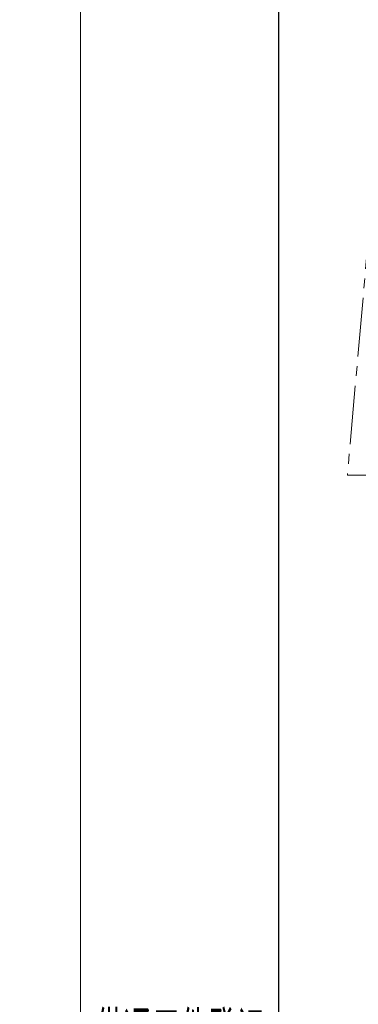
# Model space of a CAD drawing. Header units: millimetres. Extents: x 7856 to 8549, y -46 to 435.
# Tile 2 of 12: x 7856 to 7926, y 127 to 328. Entities that reach past the tile are written whole.
import ezdxf
from ezdxf.enums import TextEntityAlignment as Align

# ---------------------------------------------------------------- set-up
doc = ezdxf.new("R2010")
doc.units = ezdxf.units.MM
doc.linetypes.add('点画线', pattern=[18, 12, -2, 2, -2])
doc.layers.get('0').update_dxf_attribs({"lineweight": 18})
doc.layers.add('6文字层', color=3, linetype='Continuous')
doc.layers.add('7中心线层', color=7, linetype='点画线', lineweight=18)
doc.layers.add('图框_外框线', color=7, linetype='Continuous', lineweight=18)
doc.styles.add('PC_TEXTSTYLE', font='ISOCP.SHX', dxfattribs={"width": 0.707, "bigfont": 'GBCBIG.SHX'})

msp = doc.modelspace()

# ---------------------------------------------------------------- linework, layer by layer
at = {"color": 7, "linetype": 'Continuous', "lineweight": 15}
msp.add_line((7933.2894, 235.3915), (7923.3924, 235.3915), dxfattribs=at)
at = {"layer": '7中心线层'}
msp.add_line((7931.3657, 325.3915), (7923.3924, 235.3915), dxfattribs=at)
at = {"layer": '图框_外框线', "color": 3}
msp.add_lwpolyline([(7868.8716, -45.5773), (8548.5199, -45.5773), (8548.5199, 435.0312), (7868.8716, 435.0312)], close=True, dxfattribs=at)
at = {"layer": '图框_外框线', "color": 3, "lineweight": 25}
msp.add_lwpolyline([(7909.3269, -37.4862), (8540.4288, -37.4862), (8540.4288, 426.9401), (7909.3269, 426.9401)], close=True, dxfattribs=at)

# ---------------------------------------------------------------- texts
at = {"layer": '6文字层', "color": 3, "style": 'PC_TEXTSTYLE', "width": 0.8}
msp.add_text('借通用件登记', height=10.04864, dxfattribs=at).set_placement((7889.1814, 121.2598), align=Align.MIDDLE)

doc.saveas('drawing.dxf')
